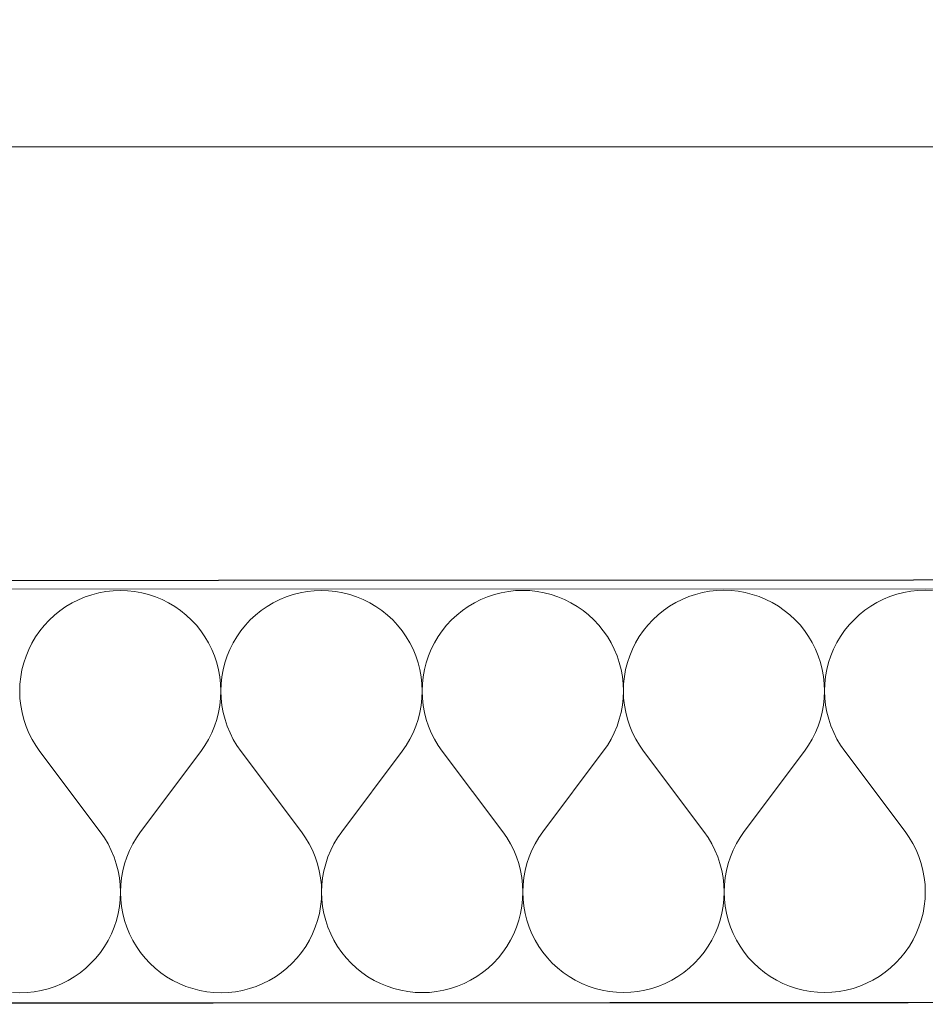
# Model space of a CAD drawing. Header units: millimetres. Extents: x -24674 to 2959, y -2716 to 20653.
# Tile 10 of 161: x -19505 to -19162, y 190 to 563. Entities that reach past the tile are written whole.
import ezdxf

# ---------------------------------------------------------------- set-up
doc = ezdxf.new("R2010")
doc.units = ezdxf.units.MM
doc.header["$MEASUREMENT"] = 0
doc.linetypes.add('Wipeout_Contour', pattern=[1000, 0, -1000])
for name, color, linetype in [('9._POHLED ZÁPADNÍ_1_2D prvky - obecné', 7, 'Continuous'), ('9._POHLED ZÁPADNÍ_1_Konstrukce - krov', 7, 'Continuous'), ('9._POHLED ZÁPADNÍ_1_Konstrukce - nosné', 7, 'Continuous'), ('9._POHLED ZÁPADNÍ_1_Nové_Konstrukce - nosné', 7, 'Continuous'), ('9._POHLED ZÁPADNÍ_1_Nové_Situace - terén', 7, 'Continuous'), ('9._POHLED ZÁPADNÍ_1_Nové_Výplně - Povrchové', 7, 'Continuous'), ('9._POHLED ZÁPADNÍ_1_Nové_Výplně – Řezové', 7, 'Continuous'), ('9._POHLED ZÁPADNÍ_1_Výplně - Povrchové', 7, 'Continuous'), ('9._POHLED ZÁPADNÍ_1_VÝTAH VAR 1', 7, 'Continuous')]:
    doc.layers.add(name, color=color, linetype=linetype)

# ---------------------------------------------------------------- blocks, each defined once
blk = doc.blocks.new('*X9', base_point=(-27719.5, -6043.99))
at = {"layer": '9._POHLED ZÁPADNÍ_1_Nové_Výplně – Řezové', "color": 21, "linetype": 'Continuous', "lineweight": 20, "true_color": 0xffaaaa}
for p, q in [((-19480.15, 343.99), (-19482.66, 342.95)), ((-19477.57, 344.85), (-19480.15, 343.99)), ((-19474.94, 345.53), (-19477.57, 344.85)), ((-19472.26, 346.01), (-19474.94, 345.53)), ((-19469.55, 346.31), (-19472.26, 346.01)), ((-19466.84, 346.4), (-19469.55, 346.31)), ((-19464.12, 346.31), (-19466.84, 346.4)), ((-19461.41, 346.02), (-19464.12, 346.31)), ((-19458.73, 345.54), (-19461.41, 346.02)), ((-19456.1, 344.86), (-19458.73, 345.54)), ((-19453.52, 344.01), (-19456.1, 344.86)), ((-19451, 342.97), (-19453.52, 344.01)), ((-19403.96, 344.03), (-19406.47, 342.99)), ((-19401.38, 344.89), (-19403.96, 344.03)), ((-19398.75, 345.57), (-19401.38, 344.89)), ((-19396.07, 346.05), (-19398.75, 345.57)), ((-19393.36, 346.34), (-19396.07, 346.05)), ((-19390.64, 346.44), (-19393.36, 346.34)), ((-19387.93, 346.34), (-19390.64, 346.44)), ((-19385.22, 346.06), (-19387.93, 346.34)), ((-19382.54, 345.57), (-19385.22, 346.06)), ((-19379.91, 344.9), (-19382.54, 345.57)), ((-19377.33, 344.04), (-19379.91, 344.9)), ((-19374.81, 343), (-19377.33, 344.04)), ((-19327.77, 344.07), (-19330.28, 343.02)), ((-19325.19, 344.93), (-19327.77, 344.07)), ((-19322.55, 345.6), (-19325.19, 344.93)), ((-19319.88, 346.09), (-19322.55, 345.6)), ((-19317.17, 346.38), (-19319.88, 346.09)), ((-19314.45, 346.48), (-19317.17, 346.38)), ((-19311.74, 346.38), (-19314.45, 346.48)), ((-19309.03, 346.09), (-19311.74, 346.38)), ((-19306.35, 345.61), (-19309.03, 346.09)), ((-19303.72, 344.94), (-19306.35, 345.61)), ((-19301.14, 344.08), (-19303.72, 344.94)), ((-19298.62, 343.04), (-19301.14, 344.08)), ((-19251.58, 344.1), (-19254.09, 343.06)), ((-19249, 344.96), (-19251.58, 344.1)), ((-19246.36, 345.64), (-19249, 344.96)), ((-19243.69, 346.12), (-19246.36, 345.64)), ((-19240.98, 346.42), (-19243.69, 346.12)), ((-19238.26, 346.51), (-19240.98, 346.42)), ((-19235.54, 346.42), (-19238.26, 346.51)), ((-19232.84, 346.13), (-19235.54, 346.42)), ((-19230.16, 345.65), (-19232.84, 346.13)), ((-19227.53, 344.97), (-19230.16, 345.65)), ((-19224.94, 344.12), (-19227.53, 344.97)), ((-19222.43, 343.08), (-19224.94, 344.12)), ((-19175.39, 344.14), (-19177.9, 343.1)), ((-19172.81, 345), (-19175.39, 344.14)), ((-19170.17, 345.68), (-19172.81, 345)), ((-19167.5, 346.16), (-19170.17, 345.68)), ((-19164.79, 346.45), (-19167.5, 346.16)), ((-19162.07, 346.55), (-19164.79, 346.45)), ((-19159.35, 346.45), (-19162.07, 346.55)), ((-19487.44, 340.34), (-19489.67, 338.79)), ((-19485.1, 341.73), (-19487.44, 340.34)), ((-19482.66, 342.95), (-19485.1, 341.73)), ((-19448.57, 341.75), (-19451, 342.97)), ((-19446.23, 340.36), (-19448.57, 341.75)), ((-19443.99, 338.81), (-19446.23, 340.36)), ((-19411.25, 340.38), (-19413.48, 338.83)), ((-19408.91, 341.77), (-19411.25, 340.38)), ((-19406.47, 342.99), (-19408.91, 341.77)), ((-19372.38, 341.79), (-19374.81, 343)), ((-19370.04, 340.4), (-19372.38, 341.79)), ((-19367.8, 338.85), (-19370.04, 340.4)), ((-19335.05, 340.41), (-19337.29, 338.86)), ((-19332.72, 341.8), (-19335.05, 340.41)), ((-19330.28, 343.02), (-19332.72, 341.8)), ((-19296.19, 341.82), (-19298.62, 343.04)), ((-19293.85, 340.43), (-19296.19, 341.82)), ((-19291.61, 338.88), (-19293.85, 340.43)), ((-19258.86, 340.45), (-19261.1, 338.9)), ((-19256.53, 341.84), (-19258.86, 340.45)), ((-19254.09, 343.06), (-19256.53, 341.84)), ((-19220, 341.86), (-19222.43, 343.08)), ((-19217.66, 340.47), (-19220, 341.86)), ((-19215.42, 338.92), (-19217.66, 340.47)), ((-19182.67, 340.49), (-19184.91, 338.93)), ((-19180.34, 341.88), (-19182.67, 340.49)), ((-19177.9, 343.1), (-19180.34, 341.88)), ((-19491.79, 337.08), (-19493.78, 335.22)), ((-19489.67, 338.79), (-19491.79, 337.08)), ((-19441.88, 337.1), (-19443.99, 338.81)), ((-19439.88, 335.25), (-19441.88, 337.1)), ((-19415.6, 337.12), (-19417.59, 335.26)), ((-19413.48, 338.83), (-19415.6, 337.12)), ((-19365.68, 337.14), (-19367.8, 338.85)), ((-19363.69, 335.29), (-19365.68, 337.14)), ((-19339.41, 337.15), (-19341.39, 335.3)), ((-19337.29, 338.86), (-19339.41, 337.15)), ((-19289.49, 337.18), (-19291.61, 338.88)), ((-19287.5, 335.32), (-19289.49, 337.18)), ((-19263.21, 337.19), (-19265.2, 335.33)), ((-19261.1, 338.9), (-19263.21, 337.19)), ((-19213.3, 337.21), (-19215.42, 338.92)), ((-19211.31, 335.36), (-19213.3, 337.21)), ((-19187.02, 337.23), (-19189.01, 335.37)), ((-19184.91, 338.93), (-19187.02, 337.23)), ((-19495.63, 333.23), (-19497.33, 331.11)), ((-19493.78, 335.22), (-19495.63, 333.23)), ((-19438.03, 333.26), (-19439.88, 335.25)), ((-19436.32, 331.14), (-19438.03, 333.26)), ((-19419.44, 333.27), (-19421.14, 331.15)), ((-19417.59, 335.26), (-19419.44, 333.27)), ((-19361.84, 333.3), (-19363.69, 335.29)), ((-19360.13, 331.18), (-19361.84, 333.3)), ((-19343.25, 333.31), (-19344.95, 331.19)), ((-19341.39, 335.3), (-19343.25, 333.31)), ((-19285.65, 333.33), (-19287.5, 335.32)), ((-19283.94, 331.21), (-19285.65, 333.33)), ((-19267.06, 333.34), (-19268.76, 331.22)), ((-19265.2, 335.33), (-19267.06, 333.34)), ((-19209.46, 333.37), (-19211.31, 335.36)), ((-19207.75, 331.25), (-19209.46, 333.37)), ((-19190.87, 333.38), (-19192.57, 331.26)), ((-19189.01, 335.37), (-19190.87, 333.38)), ((-19498.88, 328.88), (-19500.27, 326.54)), ((-19497.33, 331.11), (-19498.88, 328.88)), ((-19434.77, 328.91), (-19436.32, 331.14)), ((-19433.38, 326.57), (-19434.77, 328.91)), ((-19422.69, 328.91), (-19424.08, 326.57)), ((-19421.14, 331.15), (-19422.69, 328.91)), ((-19358.58, 328.94), (-19360.13, 331.18)), ((-19357.19, 326.6), (-19358.58, 328.94)), ((-19346.5, 328.95), (-19347.89, 326.61)), ((-19344.95, 331.19), (-19346.5, 328.95)), ((-19282.39, 328.98), (-19283.94, 331.21)), ((-19281, 326.64), (-19282.39, 328.98)), ((-19270.31, 328.99), (-19271.7, 326.64)), ((-19268.76, 331.22), (-19270.31, 328.99)), ((-19206.2, 329.02), (-19207.75, 331.25)), ((-19204.81, 326.68), (-19206.2, 329.02)), ((-19194.12, 329.02), (-19195.51, 326.68)), ((-19192.57, 331.26), (-19194.12, 329.02)), ((-19500.27, 326.54), (-19501.48, 324.1)), ((-19432.16, 324.13), (-19433.38, 326.57)), ((-19424.08, 326.57), (-19425.29, 324.14)), ((-19355.97, 324.17), (-19357.19, 326.6)), ((-19347.89, 326.61), (-19349.1, 324.17)), ((-19279.78, 324.21), (-19281, 326.64)), ((-19271.7, 326.64), (-19272.91, 324.21)), ((-19203.59, 324.24), (-19204.81, 326.68)), ((-19195.51, 326.68), (-19196.72, 324.25)), ((-19502.52, 321.59), (-19503.38, 319)), ((-19501.48, 324.1), (-19502.52, 321.59)), ((-19431.12, 321.62), (-19432.16, 324.13)), ((-19430.26, 319.04), (-19431.12, 321.62)), ((-19426.33, 321.62), (-19427.19, 319.04)), ((-19425.29, 324.14), (-19426.33, 321.62)), ((-19354.93, 321.66), (-19355.97, 324.17)), ((-19354.07, 319.08), (-19354.93, 321.66)), ((-19350.14, 321.66), (-19351, 319.08)), ((-19349.1, 324.17), (-19350.14, 321.66)), ((-19278.74, 321.69), (-19279.78, 324.21)), ((-19277.88, 319.11), (-19278.74, 321.69)), ((-19273.95, 321.7), (-19274.81, 319.11)), ((-19272.91, 324.21), (-19273.95, 321.7)), ((-19202.55, 321.73), (-19203.59, 324.24)), ((-19201.69, 319.15), (-19202.55, 321.73)), ((-19197.76, 321.73), (-19198.62, 319.15)), ((-19196.72, 324.25), (-19197.76, 321.73)), ((-19503.38, 319), (-19504.05, 316.37)), ((-19429.59, 316.4), (-19430.26, 319.04)), ((-19427.19, 319.04), (-19427.86, 316.4)), ((-19353.4, 316.44), (-19354.07, 319.08)), ((-19351, 319.08), (-19351.67, 316.44)), ((-19277.21, 316.48), (-19277.88, 319.11)), ((-19274.81, 319.11), (-19275.48, 316.48)), ((-19201.02, 316.51), (-19201.69, 319.15)), ((-19198.62, 319.15), (-19199.29, 316.51)), ((-19504.53, 313.69), (-19504.82, 310.98)), ((-19504.05, 316.37), (-19504.53, 313.69)), ((-19429.11, 313.73), (-19429.59, 316.4)), ((-19428.82, 311.02), (-19429.11, 313.73)), ((-19428.34, 313.73), (-19428.63, 311.02)), ((-19427.86, 316.4), (-19428.34, 313.73)), ((-19352.92, 313.76), (-19353.4, 316.44)), ((-19352.63, 311.06), (-19352.92, 313.76)), ((-19352.15, 313.76), (-19352.44, 311.06)), ((-19351.67, 316.44), (-19352.15, 313.76)), ((-19276.73, 313.8), (-19277.21, 316.48)), ((-19276.44, 311.09), (-19276.73, 313.8)), ((-19275.96, 313.8), (-19276.25, 311.09)), ((-19275.48, 316.48), (-19275.96, 313.8)), ((-19200.54, 313.84), (-19201.02, 316.51)), ((-19200.25, 311.13), (-19200.54, 313.84)), ((-19199.77, 313.84), (-19200.06, 311.13)), ((-19199.29, 316.51), (-19199.77, 313.84)), ((-19504.82, 310.98), (-19504.91, 308.27)), ((-19428.72, 308.3), (-19428.82, 311.02)), ((-19428.63, 311.02), (-19428.72, 308.3)), ((-19352.53, 308.34), (-19352.63, 311.06)), ((-19352.44, 311.06), (-19352.53, 308.34)), ((-19276.34, 308.38), (-19276.44, 311.09)), ((-19276.25, 311.09), (-19276.34, 308.38)), ((-19200.15, 308.41), (-19200.25, 311.13)), ((-19200.06, 311.13), (-19200.15, 308.41)), ((-19504.91, 308.27), (-19504.81, 305.55)), ((-19428.82, 305.58), (-19428.72, 308.3)), ((-19428.72, 308.3), (-19428.62, 305.58)), ((-19352.63, 305.62), (-19352.53, 308.34)), ((-19352.53, 308.34), (-19352.43, 305.62)), ((-19276.44, 305.66), (-19276.34, 308.38)), ((-19276.34, 308.38), (-19276.24, 305.66)), ((-19200.25, 305.69), (-19200.15, 308.41)), ((-19200.15, 308.41), (-19200.05, 305.69)), ((-19504.81, 305.55), (-19504.52, 302.84)), ((-19504.52, 302.84), (-19504.03, 300.17)), ((-19429.59, 300.2), (-19429.11, 302.88)), ((-19429.11, 302.88), (-19428.82, 305.58)), ((-19428.62, 305.58), (-19428.33, 302.88)), ((-19428.33, 302.88), (-19427.84, 300.2)), ((-19353.4, 300.24), (-19352.92, 302.92)), ((-19352.92, 302.92), (-19352.63, 305.62)), ((-19352.43, 305.62), (-19352.14, 302.92)), ((-19352.14, 302.92), (-19351.65, 300.24)), ((-19277.21, 300.27), (-19276.73, 302.95)), ((-19276.73, 302.95), (-19276.44, 305.66)), ((-19276.24, 305.66), (-19275.95, 302.95)), ((-19275.95, 302.95), (-19275.46, 300.28)), ((-19201.02, 300.31), (-19200.54, 302.99)), ((-19200.54, 302.99), (-19200.25, 305.69)), ((-19200.05, 305.69), (-19199.76, 302.99)), ((-19199.76, 302.99), (-19199.27, 300.31)), ((-19504.03, 300.17), (-19503.36, 297.53)), ((-19430.27, 297.57), (-19429.59, 300.2)), ((-19427.84, 300.2), (-19427.17, 297.57)), ((-19354.08, 297.6), (-19353.4, 300.24)), ((-19351.65, 300.24), (-19350.97, 297.6)), ((-19277.89, 297.64), (-19277.21, 300.27)), ((-19275.46, 300.28), (-19274.78, 297.64)), ((-19201.7, 297.68), (-19201.02, 300.31)), ((-19199.27, 300.31), (-19198.59, 297.68)), ((-19503.36, 297.53), (-19502.49, 294.95)), ((-19502.49, 294.95), (-19501.45, 292.44)), ((-19432.17, 292.47), (-19431.13, 294.98)), ((-19431.13, 294.98), (-19430.27, 297.57)), ((-19427.17, 297.57), (-19426.3, 294.99)), ((-19426.3, 294.99), (-19425.26, 292.48)), ((-19355.98, 292.51), (-19354.94, 295.02)), ((-19354.94, 295.02), (-19354.08, 297.6)), ((-19350.97, 297.6), (-19350.11, 295.02)), ((-19350.11, 295.02), (-19349.07, 292.51)), ((-19279.79, 292.54), (-19278.75, 295.06)), ((-19278.75, 295.06), (-19277.89, 297.64)), ((-19274.78, 297.64), (-19273.92, 295.06)), ((-19273.92, 295.06), (-19272.88, 292.55)), ((-19203.6, 292.58), (-19202.56, 295.09)), ((-19202.56, 295.09), (-19201.7, 297.68)), ((-19198.59, 297.68), (-19197.73, 295.1)), ((-19197.73, 295.1), (-19196.69, 292.58)), ((-19501.45, 292.44), (-19500.23, 290.01)), ((-19433.39, 290.04), (-19432.17, 292.47)), ((-19425.26, 292.48), (-19424.04, 290.04)), ((-19357.2, 290.08), (-19355.98, 292.51)), ((-19349.07, 292.51), (-19347.85, 290.08)), ((-19281.01, 290.11), (-19279.79, 292.54)), ((-19272.88, 292.55), (-19271.66, 290.12)), ((-19204.82, 290.15), (-19203.6, 292.58)), ((-19196.69, 292.58), (-19195.47, 290.15)), ((-19500.23, 290.01), (-19498.84, 287.67)), ((-19498.84, 287.67), (-19497.28, 285.44)), ((-19436.33, 285.47), (-19434.78, 287.7)), ((-19434.78, 287.7), (-19433.39, 290.04)), ((-19424.04, 290.04), (-19422.65, 287.71)), ((-19422.65, 287.71), (-19421.09, 285.47)), ((-19360.14, 285.5), (-19358.59, 287.74)), ((-19358.59, 287.74), (-19357.2, 290.08)), ((-19347.85, 290.08), (-19346.46, 287.74)), ((-19346.46, 287.74), (-19344.9, 285.51)), ((-19283.95, 285.54), (-19282.4, 287.77)), ((-19282.4, 287.77), (-19281.01, 290.11)), ((-19271.66, 290.12), (-19270.27, 287.78)), ((-19270.27, 287.78), (-19268.71, 285.55)), ((-19207.76, 285.58), (-19206.21, 287.81)), ((-19206.21, 287.81), (-19204.82, 290.15)), ((-19195.47, 290.15), (-19194.07, 287.82)), ((-19194.07, 287.82), (-19192.52, 285.58)), ((-19497.28, 285.44), (-19474.41, 254.97)), ((-19436.33, 285.47), (-19459.17, 254.98)), ((-19421.09, 285.47), (-19398.22, 255.01)), ((-19360.14, 285.5), (-19382.98, 255.02)), ((-19344.9, 285.51), (-19322.03, 255.04)), ((-19283.95, 285.54), (-19306.79, 255.05)), ((-19268.71, 285.55), (-19245.84, 255.08)), ((-19207.76, 285.58), (-19230.6, 255.09)), ((-19192.52, 285.58), (-19169.65, 255.12)), ((-19472.86, 252.74), (-19474.41, 254.97)), ((-19459.17, 254.98), (-19460.72, 252.74)), ((-19396.67, 252.78), (-19398.22, 255.01)), ((-19382.98, 255.02), (-19384.53, 252.78)), ((-19320.47, 252.81), (-19322.03, 255.04)), ((-19306.79, 255.05), (-19308.34, 252.82)), ((-19244.28, 252.85), (-19245.84, 255.08)), ((-19230.6, 255.09), (-19232.15, 252.85)), ((-19168.09, 252.89), (-19169.65, 255.12)), ((-19471.46, 250.4), (-19472.86, 252.74)), ((-19470.24, 247.97), (-19471.46, 250.4)), ((-19462.11, 250.41), (-19463.33, 247.97)), ((-19460.72, 252.74), (-19462.11, 250.41)), ((-19395.27, 250.44), (-19396.67, 252.78)), ((-19394.05, 248.01), (-19395.27, 250.44)), ((-19385.92, 250.44), (-19387.14, 248.01)), ((-19384.53, 252.78), (-19385.92, 250.44)), ((-19319.08, 250.47), (-19320.47, 252.81)), ((-19317.86, 248.04), (-19319.08, 250.47)), ((-19309.73, 250.48), (-19310.95, 248.05)), ((-19308.34, 252.82), (-19309.73, 250.48)), ((-19242.89, 250.51), (-19244.28, 252.85)), ((-19241.67, 248.08), (-19242.89, 250.51)), ((-19233.54, 250.52), (-19234.76, 248.08)), ((-19232.15, 252.85), (-19233.54, 250.52)), ((-19166.7, 250.55), (-19168.09, 252.89)), ((-19165.48, 248.12), (-19166.7, 250.55)), ((-19469.2, 245.46), (-19470.24, 247.97)), ((-19463.33, 247.97), (-19464.37, 245.46)), ((-19393.01, 245.49), (-19394.05, 248.01)), ((-19387.14, 248.01), (-19388.18, 245.5)), ((-19316.82, 245.53), (-19317.86, 248.04)), ((-19310.95, 248.05), (-19311.99, 245.53)), ((-19240.63, 245.57), (-19241.67, 248.08)), ((-19234.76, 248.08), (-19235.8, 245.57)), ((-19164.44, 245.6), (-19165.48, 248.12)), ((-19468.34, 242.88), (-19469.2, 245.46)), ((-19467.66, 240.24), (-19468.34, 242.88)), ((-19465.23, 242.88), (-19465.91, 240.24)), ((-19464.37, 245.46), (-19465.23, 242.88)), ((-19392.15, 242.91), (-19393.01, 245.49)), ((-19391.47, 240.28), (-19392.15, 242.91)), ((-19389.04, 242.92), (-19389.72, 240.28)), ((-19388.18, 245.5), (-19389.04, 242.92)), ((-19315.96, 242.95), (-19316.82, 245.53)), ((-19315.28, 240.32), (-19315.96, 242.95)), ((-19312.85, 242.95), (-19313.53, 240.32)), ((-19311.99, 245.53), (-19312.85, 242.95)), ((-19239.77, 242.99), (-19240.63, 245.57)), ((-19239.09, 240.35), (-19239.77, 242.99)), ((-19236.66, 242.99), (-19237.34, 240.35)), ((-19235.8, 245.57), (-19236.66, 242.99)), ((-19163.57, 243.02), (-19164.44, 245.6)), ((-19162.9, 240.39), (-19163.57, 243.02)), ((-19467.17, 237.57), (-19467.66, 240.24)), ((-19465.91, 240.24), (-19466.39, 237.57)), ((-19390.98, 237.6), (-19391.47, 240.28)), ((-19389.72, 240.28), (-19390.2, 237.6)), ((-19314.79, 237.64), (-19315.28, 240.32)), ((-19313.53, 240.32), (-19314.01, 237.64)), ((-19238.6, 237.68), (-19239.09, 240.35)), ((-19237.34, 240.35), (-19237.82, 237.68)), ((-19162.41, 237.71), (-19162.9, 240.39)), ((-19466.88, 234.86), (-19467.17, 237.57)), ((-19466.39, 237.57), (-19466.68, 234.86)), ((-19390.69, 234.9), (-19390.98, 237.6)), ((-19390.2, 237.6), (-19390.49, 234.9)), ((-19314.5, 234.93), (-19314.79, 237.64)), ((-19314.01, 237.64), (-19314.3, 234.93)), ((-19238.31, 234.97), (-19238.6, 237.68)), ((-19237.82, 237.68), (-19238.11, 234.97)), ((-19162.12, 235.01), (-19162.41, 237.71)), ((-19466.78, 232.14), (-19466.88, 234.86)), ((-19466.87, 229.42), (-19466.78, 232.14)), ((-19466.68, 234.86), (-19466.78, 232.14)), ((-19466.78, 232.14), (-19466.68, 229.42)), ((-19390.59, 232.18), (-19390.69, 234.9)), ((-19390.68, 229.46), (-19390.59, 232.18)), ((-19390.49, 234.9), (-19390.59, 232.18)), ((-19390.59, 232.18), (-19390.49, 229.46)), ((-19314.4, 232.22), (-19314.5, 234.93)), ((-19314.49, 229.5), (-19314.4, 232.22)), ((-19314.3, 234.93), (-19314.4, 232.22)), ((-19314.4, 232.22), (-19314.3, 229.5)), ((-19238.21, 232.25), (-19238.31, 234.97)), ((-19238.3, 229.53), (-19238.21, 232.25)), ((-19238.11, 234.97), (-19238.21, 232.25)), ((-19238.21, 232.25), (-19238.11, 229.53)), ((-19162.02, 232.29), (-19162.12, 235.01)), ((-19162.11, 229.57), (-19162.02, 232.29)), ((-19467.16, 226.72), (-19466.87, 229.42)), ((-19466.68, 229.42), (-19466.39, 226.72)), ((-19390.97, 226.76), (-19390.68, 229.46)), ((-19390.49, 229.46), (-19390.2, 226.76)), ((-19314.78, 226.79), (-19314.49, 229.5)), ((-19314.3, 229.5), (-19314.01, 226.79)), ((-19238.59, 226.83), (-19238.3, 229.53)), ((-19238.11, 229.53), (-19237.82, 226.83)), ((-19162.4, 226.86), (-19162.11, 229.57)), ((-19468.31, 221.4), (-19467.64, 224.04)), ((-19467.64, 224.04), (-19467.16, 226.72)), ((-19466.39, 226.72), (-19465.91, 224.04)), ((-19465.91, 224.04), (-19465.24, 221.41)), ((-19392.12, 221.44), (-19391.45, 224.08)), ((-19391.45, 224.08), (-19390.97, 226.76)), ((-19390.2, 226.76), (-19389.72, 224.08)), ((-19389.72, 224.08), (-19389.05, 221.44)), ((-19315.93, 221.48), (-19315.26, 224.11)), ((-19315.26, 224.11), (-19314.78, 226.79)), ((-19314.01, 226.79), (-19313.53, 224.11)), ((-19313.53, 224.11), (-19312.86, 221.48)), ((-19239.74, 221.51), (-19239.07, 224.15)), ((-19239.07, 224.15), (-19238.59, 226.83)), ((-19237.82, 226.83), (-19237.34, 224.15)), ((-19237.34, 224.15), (-19236.67, 221.52)), ((-19163.55, 221.55), (-19162.88, 224.19)), ((-19162.88, 224.19), (-19162.4, 226.86)), ((-19469.17, 218.82), (-19468.31, 221.4)), ((-19465.24, 221.41), (-19464.38, 218.82)), ((-19392.98, 218.86), (-19392.12, 221.44)), ((-19389.05, 221.44), (-19388.19, 218.86)), ((-19316.79, 218.89), (-19315.93, 221.48)), ((-19312.86, 221.48), (-19312, 218.9)), ((-19240.6, 218.93), (-19239.74, 221.51)), ((-19236.67, 221.52), (-19235.81, 218.93)), ((-19164.41, 218.97), (-19163.55, 221.55)), ((-19470.21, 216.31), (-19469.17, 218.82)), ((-19464.38, 218.82), (-19463.34, 216.31)), ((-19394.02, 216.34), (-19392.98, 218.86)), ((-19388.19, 218.86), (-19387.15, 216.35)), ((-19319.04, 213.95), (-19317.83, 216.38)), ((-19317.83, 216.38), (-19316.79, 218.89)), ((-19312, 218.9), (-19310.96, 216.38)), ((-19310.96, 216.38), (-19309.74, 213.95)), ((-19242.85, 213.98), (-19241.64, 216.42)), ((-19241.64, 216.42), (-19240.6, 218.93)), ((-19235.81, 218.93), (-19234.77, 216.42)), ((-19234.77, 216.42), (-19233.55, 213.99)), ((-19166.66, 214.02), (-19165.45, 216.45)), ((-19165.45, 216.45), (-19164.41, 218.97)), ((-19472.81, 211.53), (-19471.42, 213.87)), ((-19471.42, 213.87), (-19470.21, 216.31)), ((-19463.34, 216.31), (-19462.12, 213.88)), ((-19462.12, 213.88), (-19460.73, 211.54)), ((-19396.62, 211.57), (-19395.23, 213.91)), ((-19395.23, 213.91), (-19394.02, 216.34)), ((-19387.15, 216.35), (-19385.93, 213.91)), ((-19385.93, 213.91), (-19384.54, 211.57)), ((-19320.43, 211.61), (-19319.04, 213.95)), ((-19309.74, 213.95), (-19308.35, 211.61)), ((-19244.24, 211.64), (-19242.85, 213.98)), ((-19233.55, 213.99), (-19232.16, 211.65)), ((-19168.05, 211.68), (-19166.66, 214.02)), ((-19476.06, 207.18), (-19474.36, 209.3)), ((-19474.36, 209.3), (-19472.81, 211.53)), ((-19460.73, 211.54), (-19459.18, 209.3)), ((-19459.18, 209.3), (-19457.47, 207.19)), ((-19399.87, 207.21), (-19398.17, 209.33)), ((-19398.17, 209.33), (-19396.62, 211.57)), ((-19384.54, 211.57), (-19382.99, 209.34)), ((-19382.99, 209.34), (-19381.28, 207.22)), ((-19323.68, 207.25), (-19321.98, 209.37)), ((-19321.98, 209.37), (-19320.43, 211.61)), ((-19308.35, 211.61), (-19306.8, 209.38)), ((-19306.8, 209.38), (-19305.09, 207.26)), ((-19247.49, 207.29), (-19245.79, 209.41)), ((-19245.79, 209.41), (-19244.24, 211.64)), ((-19232.16, 211.65), (-19230.61, 209.41)), ((-19230.61, 209.41), (-19228.9, 207.3)), ((-19171.3, 207.32), (-19169.6, 209.44)), ((-19169.6, 209.44), (-19168.05, 211.68)), ((-19479.91, 203.33), (-19477.92, 205.18)), ((-19477.92, 205.18), (-19476.06, 207.18)), ((-19457.47, 207.19), (-19455.62, 205.19)), ((-19455.62, 205.19), (-19453.63, 203.34)), ((-19403.72, 203.37), (-19401.73, 205.22)), ((-19401.73, 205.22), (-19399.87, 207.21)), ((-19381.28, 207.22), (-19379.43, 205.23)), ((-19379.43, 205.23), (-19377.44, 203.38)), ((-19327.53, 203.4), (-19325.54, 205.26)), ((-19325.54, 205.26), (-19323.68, 207.25)), ((-19305.09, 207.26), (-19303.24, 205.27)), ((-19303.24, 205.27), (-19301.25, 203.41)), ((-19251.33, 203.44), (-19249.35, 205.29)), ((-19249.35, 205.29), (-19247.49, 207.29)), ((-19228.9, 207.3), (-19227.05, 205.3)), ((-19227.05, 205.3), (-19225.06, 203.45)), ((-19175.14, 203.48), (-19173.15, 205.33)), ((-19173.15, 205.33), (-19171.3, 207.32)), ((-19484.26, 200.07), (-19482.02, 201.62)), ((-19482.02, 201.62), (-19479.91, 203.33)), ((-19453.63, 203.34), (-19451.51, 201.63)), ((-19451.51, 201.63), (-19449.27, 200.08)), ((-19408.07, 200.1), (-19405.83, 201.66)), ((-19405.83, 201.66), (-19403.72, 203.37)), ((-19377.44, 203.38), (-19375.32, 201.67)), ((-19375.32, 201.67), (-19373.08, 200.12)), ((-19331.88, 200.14), (-19329.64, 201.69)), ((-19329.64, 201.69), (-19327.53, 203.4)), ((-19301.25, 203.41), (-19299.13, 201.71)), ((-19299.13, 201.71), (-19296.89, 200.16)), ((-19255.69, 200.18), (-19253.45, 201.73)), ((-19253.45, 201.73), (-19251.33, 203.44)), ((-19225.06, 203.45), (-19222.94, 201.74)), ((-19222.94, 201.74), (-19220.7, 200.19)), ((-19179.5, 200.21), (-19177.26, 201.77)), ((-19177.26, 201.77), (-19175.14, 203.48)), ((-19489.03, 197.46), (-19486.6, 198.68)), ((-19486.6, 198.68), (-19484.26, 200.07)), ((-19449.27, 200.08), (-19446.93, 198.7)), ((-19446.93, 198.7), (-19444.5, 197.48)), ((-19412.84, 197.49), (-19410.41, 198.71)), ((-19410.41, 198.71), (-19408.07, 200.1)), ((-19373.08, 200.12), (-19370.74, 198.73)), ((-19370.74, 198.73), (-19368.31, 197.52)), ((-19336.65, 197.53), (-19334.21, 198.75)), ((-19334.21, 198.75), (-19331.88, 200.14)), ((-19296.89, 200.16), (-19294.55, 198.77)), ((-19294.55, 198.77), (-19292.12, 197.55)), ((-19260.46, 197.57), (-19258.02, 198.79)), ((-19258.02, 198.79), (-19255.69, 200.18)), ((-19220.7, 200.19), (-19218.36, 198.81)), ((-19218.36, 198.81), (-19215.93, 197.59)), ((-19184.27, 197.6), (-19181.83, 198.82)), ((-19181.83, 198.82), (-19179.5, 200.21)), ((-19507.58, 194.1), (-19504.86, 194)), ((-19504.86, 194), (-19502.14, 194.1)), ((-19502.14, 194.1), (-19499.43, 194.4)), ((-19499.43, 194.4), (-19496.76, 194.88)), ((-19496.76, 194.88), (-19494.12, 195.55)), ((-19494.12, 195.55), (-19491.54, 196.41)), ((-19491.54, 196.41), (-19489.03, 197.46)), ((-19444.5, 197.48), (-19441.99, 196.44)), ((-19441.99, 196.44), (-19439.4, 195.58)), ((-19439.4, 195.58), (-19436.77, 194.91)), ((-19436.77, 194.91), (-19434.09, 194.43)), ((-19434.09, 194.43), (-19431.39, 194.14)), ((-19431.39, 194.14), (-19428.67, 194.04)), ((-19428.67, 194.04), (-19425.95, 194.14)), ((-19425.95, 194.14), (-19423.24, 194.43)), ((-19423.24, 194.43), (-19420.57, 194.92)), ((-19420.57, 194.92), (-19417.93, 195.59)), ((-19417.93, 195.59), (-19415.35, 196.45)), ((-19415.35, 196.45), (-19412.84, 197.49)), ((-19368.31, 197.52), (-19365.8, 196.48)), ((-19365.8, 196.48), (-19363.21, 195.62)), ((-19363.21, 195.62), (-19360.58, 194.95)), ((-19360.58, 194.95), (-19357.9, 194.46)), ((-19357.9, 194.46), (-19355.2, 194.17)), ((-19355.2, 194.17), (-19352.48, 194.08)), ((-19352.48, 194.08), (-19349.76, 194.18)), ((-19349.76, 194.18), (-19347.05, 194.47)), ((-19347.05, 194.47), (-19344.38, 194.95)), ((-19344.38, 194.95), (-19341.74, 195.63)), ((-19341.74, 195.63), (-19339.16, 196.49)), ((-19339.16, 196.49), (-19336.65, 197.53)), ((-19292.12, 197.55), (-19289.61, 196.51)), ((-19289.61, 196.51), (-19287.02, 195.65)), ((-19287.02, 195.65), (-19284.39, 194.98)), ((-19284.39, 194.98), (-19281.71, 194.5)), ((-19281.71, 194.5), (-19279, 194.21)), ((-19279, 194.21), (-19276.29, 194.11)), ((-19276.29, 194.11), (-19273.57, 194.21)), ((-19273.57, 194.21), (-19270.86, 194.51)), ((-19270.86, 194.51), (-19268.19, 194.99)), ((-19268.19, 194.99), (-19265.55, 195.66)), ((-19265.55, 195.66), (-19262.97, 196.52)), ((-19262.97, 196.52), (-19260.46, 197.57)), ((-19215.93, 197.59), (-19213.41, 196.55)), ((-19213.41, 196.55), (-19210.83, 195.69)), ((-19210.83, 195.69), (-19208.2, 195.02)), ((-19208.2, 195.02), (-19205.52, 194.54)), ((-19205.52, 194.54), (-19202.81, 194.25)), ((-19202.81, 194.25), (-19200.1, 194.15)), ((-19200.1, 194.15), (-19197.38, 194.25)), ((-19197.38, 194.25), (-19194.67, 194.54)), ((-19194.67, 194.54), (-19191.99, 195.03)), ((-19191.99, 195.03), (-19189.36, 195.7)), ((-19189.36, 195.7), (-19186.78, 196.56)), ((-19186.78, 196.56), (-19184.27, 197.6))]:
    blk.add_line(p, q, dxfattribs=at)

msp = doc.modelspace()

# ---------------------------------------------------------------- hatches: boundary and pattern name
at = {"layer": '9._POHLED ZÁPADNÍ_1_Nové_Situace - terén', "linetype": 'Continuous', "lineweight": 0, "true_color": 0xfed4d4}
msp.add_hatch(color=254, dxfattribs=at).paths.add_polyline_path([(-20142.43, 2682.34), (-20183.55, 346.74), (-15902.04, 348.04), (-16017.44, 349.73), (-16015.08, 511.79), (-16234.47, 512.68), (-16235.75, 429.96), (-16395.73, 432.45), (-16394.48, 513.33), (-20103.77, 528.31), (-20103.2, 668.3), (-20031.2, 668.01), (-19999.86, 2682.35)])
msp.add_hatch(color=254, dxfattribs=at).paths.add_polyline_path([(-20142.43, 2682.34), (-20183.55, 346.74), (-15902.04, 348.04), (-16017.44, 349.73), (-16015.08, 511.79), (-16234.47, 512.68), (-16235.75, 429.96), (-16395.73, 432.45), (-16394.48, 513.33), (-20103.77, 528.31), (-20103.2, 668.3), (-20031.2, 668.01), (-19999.86, 2682.35)])

# ---------------------------------------------------------------- linework, layer by layer
at = {"layer": '9._POHLED ZÁPADNÍ_1_Nové_Situace - terén', "color": 1, "linetype": 'Continuous', "lineweight": 25, "flags": 128}
msp.add_lwpolyline([(-20142.43, 2682.34), (-20183.55, 346.74), (-15902.04, 348.04), (-16017.44, 349.73), (-16015.08, 511.79), (-16234.47, 512.68), (-16235.75, 429.96), (-16395.73, 432.45), (-16394.48, 513.33), (-20103.77, 528.31), (-20103.2, 668.3), (-20031.2, 668.01), (-19999.86, 2682.35)], close=True, dxfattribs=at)
msp.add_lwpolyline([(-20142.43, 2682.34), (-20183.55, 346.74), (-15902.04, 348.04), (-16017.44, 349.73), (-16015.08, 511.79), (-16234.47, 512.68), (-16235.75, 429.96), (-16395.73, 432.45), (-16394.48, 513.33), (-20103.77, 528.31), (-20103.2, 668.3), (-20031.2, 668.01), (-19999.86, 2682.35)], close=True, dxfattribs=at)

# ---------------------------------------------------------------- next in the draw order: wipeouts: each hides what was drawn before it
at = {"color": 254, "linetype": 'Wipeout_Contour', "lineweight": 0, "ltscale": 72995.383912}
msp.add_wipeout([(-20484.72, 189.72), (-16009.88, 191.87), (-16009.96, 351.87), (-20481.93, 349.73)], dxfattribs=at).dxf.layer = '9._POHLED ZÁPADNÍ_1_Nové_Výplně - Povrchové'

# ---------------------------------------------------------------- next in the draw order: linework, layer by layer
at = {"layer": '9._POHLED ZÁPADNÍ_1_Nové_Konstrukce - nosné', "color": 1, "linetype": 'Continuous', "lineweight": 25, "flags": 128}
for points in [[(-16009.96, 351.87), (-20481.93, 349.73)], [(-20484.72, 189.72), (-16009.88, 191.87)]]:
    msp.add_lwpolyline(points, dxfattribs=at)

# ---------------------------------------------------------------- next in the draw order: wipeouts: each hides what was drawn before it
at = {"color": 254, "linetype": 'Wipeout_Contour', "lineweight": 0, "ltscale": 72102.487205}
msp.add_wipeout([(-20184.46, 348.52), (-15847.42, 349.83), (-15847.54, 749.83), (-20184.58, 748.52)], dxfattribs=at).dxf.layer = '9._POHLED ZÁPADNÍ_1_Výplně - Povrchové'

# ---------------------------------------------------------------- next in the draw order: linework, layer by layer
at = {"layer": '9._POHLED ZÁPADNÍ_1_Konstrukce - krov', "color": 8, "linetype": 'Continuous', "lineweight": 13}
msp.add_line((-20178.93, 514.5), (-15844, 514.5), dxfattribs=at)
at = {"layer": '9._POHLED ZÁPADNÍ_1_Konstrukce - nosné', "color": 251, "linetype": 'Continuous', "lineweight": 20, "true_color": 0x6a6a6a, "flags": 128}
msp.add_lwpolyline([(-20184.46, 348.52), (-15847.42, 349.83)], dxfattribs=at)

# ---------------------------------------------------------------- next in the draw order: wipeouts: each hides what was drawn before it
at = {"color": 254, "linetype": 'Wipeout_Contour', "lineweight": 0, "ltscale": 72995.383912}
msp.add_wipeout([(-20484.72, 189.72), (-16009.88, 191.87), (-16009.96, 351.87), (-20481.93, 349.73)], dxfattribs=at).dxf.layer = '9._POHLED ZÁPADNÍ_1_Nové_Výplně – Řezové'

# ---------------------------------------------------------------- next in the draw order: linework, layer by layer
at = {"layer": '9._POHLED ZÁPADNÍ_1_2D prvky - obecné', "color": 7, "linetype": 'Continuous', "lineweight": 13}
msp.add_line((-20183.56, 346.74), (-492.64, 352.73), dxfattribs=at)
at = {"layer": '9._POHLED ZÁPADNÍ_1_Nové_Konstrukce - nosné', "color": 1, "linetype": 'Continuous', "lineweight": 25, "flags": 128}
for points in [[(-16009.96, 351.87), (-20481.93, 349.73)], [(-20644.75, 189.65), (-16009.88, 191.87)]]:
    msp.add_lwpolyline(points, dxfattribs=at)

# ---------------------------------------------------------------- next in the draw order: block references
at = {"layer": '9._POHLED ZÁPADNÍ_1_VÝTAH VAR 1', "color": 9, "linetype": 'Continuous', "lineweight": 13}
msp.add_blockref('*X9', (-27719.5, -6043.99), dxfattribs=at)

doc.saveas('drawing.dxf')
